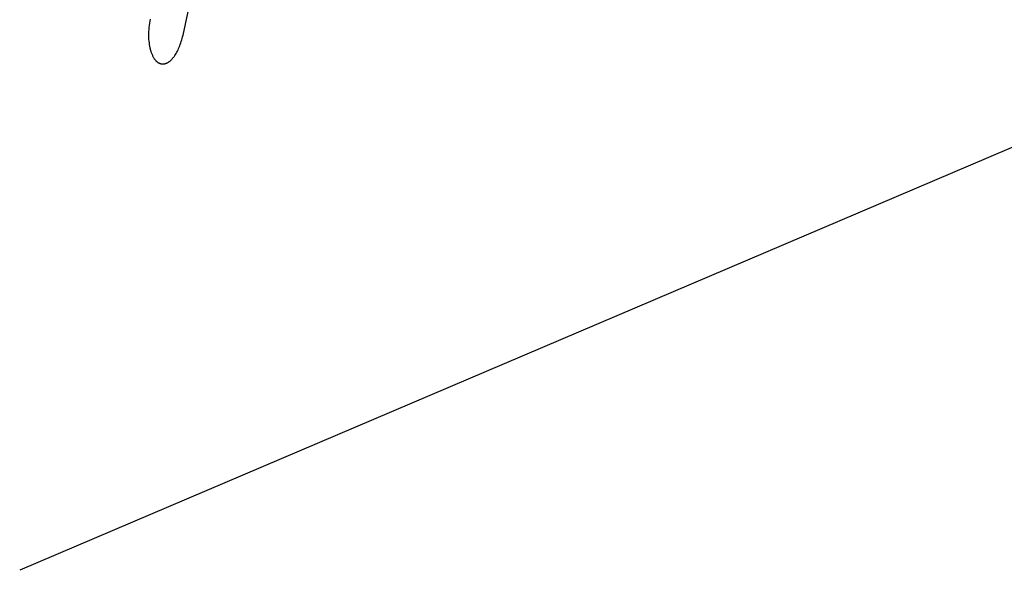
# Model space of a CAD drawing. Extents: x 11880 to 25577, y 6756 to 10446.
# Tile 66 of 87: x 23492 to 23520, y 7463 to 7478. Entities that reach past the tile are written whole.
import ezdxf

# ---------------------------------------------------------------- set-up
doc = ezdxf.new("R2010")
doc.units = 0
doc.header["$MEASUREMENT"] = 0
doc.layers.add('HAIRLINE', color=178, linetype='CONTINUOUS')

msp = doc.modelspace()

# ---------------------------------------------------------------- linework, layer by layer
at = {"layer": 'HAIRLINE'}
msp.add_line((23541.286, 7483.613), (23492.447, 7462.828), dxfattribs=at)
msp.add_lwpolyline([(23496.048, 7478.029), (23496.037, 7477.972), (23496.028, 7477.916), (23496.02, 7477.859), (23496.013, 7477.803), (23496.009, 7477.747), (23496.006, 7477.692), (23496.004, 7477.638), (23496.004, 7477.584), (23496.005, 7477.531), (23496.008, 7477.479), (23496.012, 7477.428), (23496.018, 7477.378), (23496.025, 7477.33), (23496.033, 7477.283), (23496.043, 7477.237), (23496.048, 7477.215), (23496.054, 7477.193), (23496.06, 7477.172), (23496.066, 7477.151), (23496.073, 7477.13), (23496.079, 7477.11), (23496.087, 7477.091), (23496.094, 7477.072), (23496.102, 7477.053), (23496.11, 7477.036), (23496.118, 7477.018), (23496.127, 7477.001), (23496.136, 7476.985), (23496.145, 7476.969), (23496.154, 7476.954), (23496.164, 7476.939), (23496.174, 7476.926), (23496.179, 7476.919), (23496.184, 7476.912), (23496.189, 7476.906), (23496.195, 7476.9), (23496.2, 7476.894), (23496.205, 7476.888), (23496.211, 7476.882), (23496.216, 7476.876), (23496.222, 7476.871), (23496.228, 7476.866), (23496.233, 7476.861), (23496.239, 7476.856), (23496.245, 7476.851), (23496.251, 7476.847), (23496.257, 7476.842), (23496.263, 7476.838), (23496.269, 7476.834), (23496.275, 7476.83), (23496.281, 7476.827), (23496.288, 7476.823), (23496.294, 7476.82), (23496.3, 7476.817), (23496.307, 7476.814), (23496.313, 7476.812), (23496.32, 7476.809), (23496.327, 7476.807), (23496.333, 7476.805), (23496.34, 7476.803), (23496.347, 7476.801), (23496.353, 7476.8), (23496.36, 7476.799), (23496.367, 7476.798), (23496.374, 7476.797), (23496.381, 7476.796), (23496.387, 7476.796), (23496.393, 7476.796), (23496.399, 7476.796), (23496.405, 7476.796), (23496.41, 7476.796), (23496.416, 7476.797), (23496.422, 7476.797), (23496.428, 7476.798), (23496.434, 7476.799), (23496.439, 7476.799), (23496.445, 7476.801), (23496.451, 7476.802), (23496.457, 7476.803), (23496.462, 7476.804), (23496.468, 7476.806), (23496.474, 7476.808), (23496.48, 7476.81), (23496.485, 7476.811), (23496.491, 7476.814), (23496.497, 7476.816), (23496.502, 7476.818), (23496.508, 7476.821), (23496.513, 7476.823), (23496.519, 7476.826), (23496.525, 7476.829), (23496.53, 7476.832), (23496.536, 7476.835), (23496.541, 7476.838), (23496.552, 7476.844), (23496.563, 7476.852), (23496.574, 7476.859), (23496.585, 7476.867), (23496.596, 7476.876), (23496.607, 7476.885), (23496.617, 7476.894), (23496.628, 7476.904), (23496.638, 7476.915), (23496.649, 7476.925), (23496.659, 7476.936), (23496.669, 7476.948), (23496.679, 7476.96), (23496.689, 7476.972), (23496.699, 7476.985), (23496.709, 7476.998), (23496.719, 7477.012), (23496.729, 7477.026), (23496.747, 7477.055), (23496.766, 7477.085), (23496.784, 7477.117), (23496.801, 7477.15), (23496.819, 7477.184), (23496.835, 7477.22), (23496.851, 7477.256), (23496.866, 7477.294), (23496.881, 7477.334), (23496.895, 7477.374), (23496.909, 7477.415), (23496.922, 7477.457), (23496.934, 7477.5), (23496.946, 7477.544), (23496.957, 7477.588), (23498.691, 7485.736)], dxfattribs=at)

doc.saveas('drawing.dxf')
